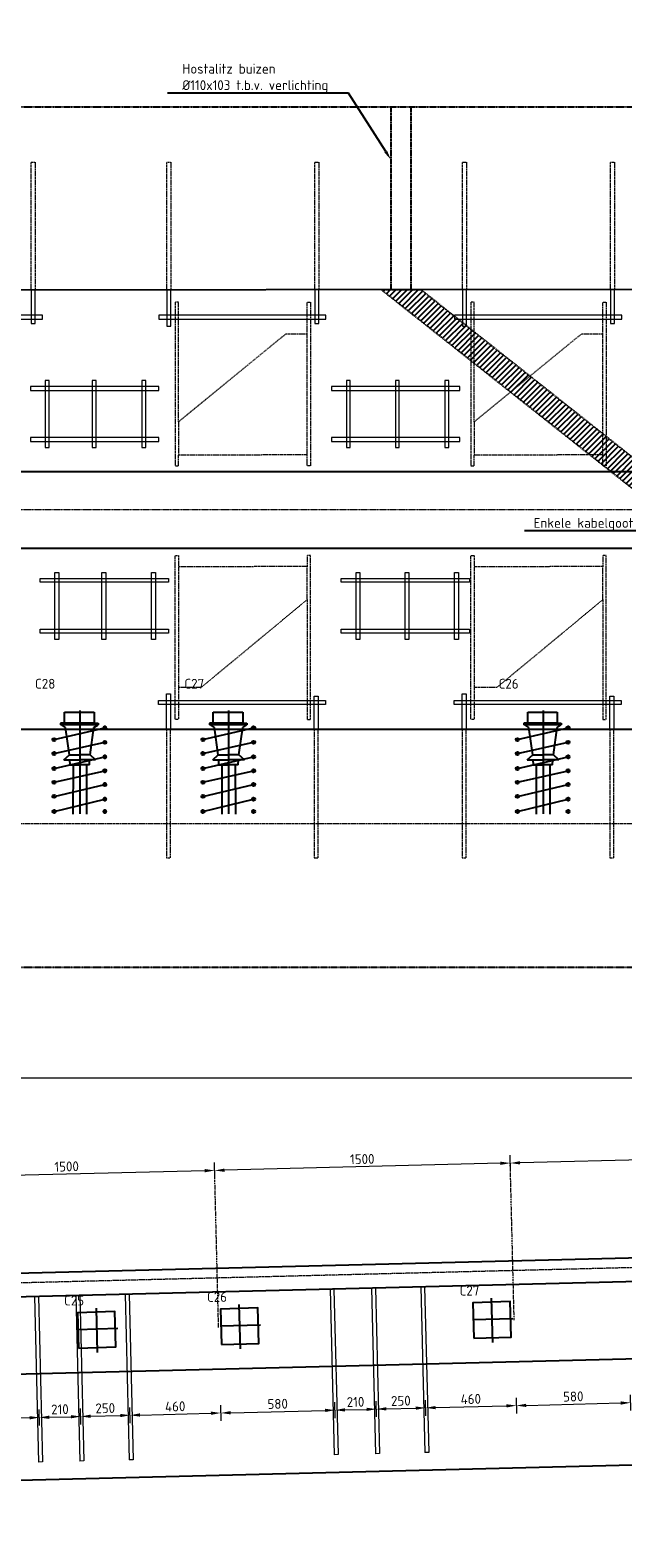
# Model space of a CAD drawing. Header units: millimetres. Extents: x -8028558 to 327273, y -63352 to 83293.
# Tile 87 of 195: x 112486 to 115493, y -11352 to -3700. Entities that reach past the tile are written whole.
import ezdxf
from ezdxf import colors
from ezdxf.entities.mleader import LeaderData, LeaderLine
from ezdxf.math import Vec2, Vec3

# ---------------------------------------------------------------- set-up
doc = ezdxf.new("R2010")
doc.units = ezdxf.units.MM
for name, pattern in [('NLCS-HIDDEN', [4, 2, -2]), ('XX-AFBREEK', [7, 4, -1, 1, -1]), ('XX-HART', [13, 4, -2, 1, -2, 4]), ('ZZ-HIDDEN-SO', [4, 2, -2])]:
    doc.linetypes.add(name, pattern=pattern)
for name, color, linetype, lineweight in [('B-CO-BC-AFBREEKLIJN-G', 7, 'XX-AFBREEK', 18), ('B-CO-BC-BETONVORM-AD', 252, 'Continuous', 18), ('B-CO-BC-BETONVORM-GD', 90, 'Continuous', 25), ('B-CO-BC-BETONVORM-GN', 10, 'ZZ-HIDDEN-SO', 13), ('B-CO-BC-BETONVORM_GEWAPEND-T70', 210, 'Continuous', 70), ('B-CO-BC-STORTNAAD-GD', 10, 'BC-STORTNAAD', 25), ('B-CO-BC-VOORSPANNING-GD', 200, 'Continuous', 25), ('B-CO-BC-WAPENING-GN', 150, 'NLCS-HIDDEN', 13), ('B-CO-BC-WAPENING_HOOFDWAPENING-G', 170, 'Continuous', 18), ('B-CO-BC-WAPENING_HOOFDWAPENING-GN', 140, 'NLCS-HIDDEN', 13), ('B-CO-KL-OVERIG_MANTELBUIS - CENTREERLIJN-GD', 8, 'NLCS-HIDDEN', 25), ('X-XX-AL-AFBREEKLIJN-GD', 7, 'XX-AFBREEK', 25), ('X-XX-AL-HARTLIJN-G', 7, 'XX-HART', 18), ('X-XX-AL-M', 7, 'Continuous', 18), ('X-XX-AL-VERWIJZING-T25', 7, 'Continuous', 25)]:
    doc.layers.add(name, color=color, linetype=linetype, lineweight=lineweight)
doc.layers.add('B-CO-BC-KABELGOOT-A', color=253, linetype='Continuous', lineweight=25, transparency=0.6)
doc.styles.add('NLCS-ISO-MM10-T25', font='NLCS-ISO.ttf', dxfattribs={"height": 25})
doc.styles.add('NLCS-ISO-MM20-T25', font='NLCS-ISO.ttf', dxfattribs={"height": 50})
doc.linetypes.add('BC-STORTNAAD', pattern='A,15,-1,[175,NLCS.SHX,S=1,R=0,X=0,Y=0],-1', length=17)
doc.dimstyles.new('NLCS-MM20-T25-PIJL_L0_H4', dxfattribs={"dimscale": 20, "dimtxt": 2.5, "dimasz": 2.5, "dimexe": 2, "dimexo": 2, "dimgap": 0.7, "dimtad": 1, "dimdec": 0, "dimzin": 0, "dimdsep": 46, "dimtxsty": 'NLCS-ISO-MM20-T25', "dimcen": 0, "dimdle": 2, "dimclrd": 256, "dimclre": 256, "dimclrt": 256, "dimadec": 4, "dimazin": 0, "dimtfac": 1, "dimtdec": 3, "dimtofl": 0, "dimtmove": 0, "dimatfit": 3, "dimfxl": 2, "dimfxlon": 1, "dimtfillclr": 256, "dimtolj": 1, "dimtzin": 0, "dimlwd": -1, "dimlwe": -1, "dimarcsym": 0})

# ---------------------------------------------------------------- blocks, each defined once
blk = doc.blocks.new('*D824')
at = {"layer": 'X-XX-AL-M', "transparency": 16777216}
for p, q in [((108683.1, -9059.1), (108683.1, -8979.1)), ((123853.4, -9019.1), (108733.1, -9019.1)), ((123903.4, -9059.1), (123903.4, -8979.1))]:
    blk.add_line(p, q, dxfattribs=at)
for points in [[(108733.1, -9010.7), (108733.1, -9027.4), (108683.1, -9019.1)], [(123853.4, -9010.7), (123853.4, -9027.4), (123903.4, -9019.1)]]:
    blk.add_solid(points, dxfattribs=at)
at = {"layer": 'X-XX-AL-M', "transparency": 16777216, "insert": (116293.3, -8980.1), "char_height": 50, "attachment_point": 5, "style": 'NLCS-ISO-MM20-T25'}
blk.add_mtext('\\A1;15220', dxfattribs=at)
blk = doc.blocks.new('*D1401')
at = {"layer": 'X-XX-AL-M', "transparency": 16777216}
for p, q in [((114922.5, -9489.6), (114920.5, -9409.6)), ((116422.1, -9452.1), (116420.1, -9372.1)), ((116371.1, -9413.4), (114971.5, -9448.4))]:
    blk.add_line(p, q, dxfattribs=at)
for points in [[(116370.9, -9405), (116371.3, -9421.7), (116421.1, -9412.1)], [(114971.3, -9440), (114971.7, -9456.7), (114921.5, -9449.6)]]:
    blk.add_solid(points, dxfattribs=at)
at = {"layer": 'X-XX-AL-M', "transparency": 16777216, "insert": (115670.3, -9391.9), "char_height": 50, "attachment_point": 5, "rotation": 1.4321, "style": 'NLCS-ISO-MM20-T25'}
blk.add_mtext('\\A1;1500', dxfattribs=at)
blk = doc.blocks.new('*D1402')
at = {"layer": 'X-XX-AL-M', "transparency": 16777216}
for p, q in [((114922.5, -9489.6), (114920.5, -9409.6)), ((113423, -9527.1), (113421, -9447.1)), ((114871.6, -9450.9), (113472, -9485.9))]:
    blk.add_line(p, q, dxfattribs=at)
for points in [[(113471.8, -9477.5), (113472.2, -9494.2), (113422, -9487.1)], [(114871.3, -9442.5), (114871.8, -9459.2), (114921.5, -9449.6)]]:
    blk.add_solid(points, dxfattribs=at)
at = {"layer": 'X-XX-AL-M', "transparency": 16777216, "insert": (114170.8, -9429.4), "char_height": 50, "attachment_point": 5, "rotation": 1.4321, "style": 'NLCS-ISO-MM20-T25'}
blk.add_mtext('\\A1;1500', dxfattribs=at)
blk = doc.blocks.new('*D1403')
at = {"layer": 'X-XX-AL-M', "transparency": 16777216}
for p, q in [((111923.5, -9564.6), (111921.5, -9484.6)), ((113423, -9527.1), (113421, -9447.1)), ((113372, -9488.4), (111972.5, -9523.3))]:
    blk.add_line(p, q, dxfattribs=at)
for points in [[(113371.8, -9480), (113372.2, -9496.7), (113422, -9487.1)], [(111972.3, -9515), (111972.7, -9531.7), (111922.5, -9524.6)]]:
    blk.add_solid(points, dxfattribs=at)
at = {"layer": 'X-XX-AL-M', "transparency": 16777216, "insert": (112671.3, -9466.9), "char_height": 50, "attachment_point": 5, "rotation": 1.4321, "style": 'NLCS-ISO-MM20-T25'}
blk.add_mtext('\\A1;1500', dxfattribs=at)
blk = doc.blocks.new('*D1410')
at = {"layer": 'X-XX-AL-M', "transparency": 16777216}
for p, q in [((112534.1, -10781), (112532.1, -10701)), ((112744, -10775.8), (112742, -10695.8)), ((112583.1, -10739.8), (112693, -10737))]:
    blk.add_line(p, q, dxfattribs=at)
for points in [[(112582.8, -10731.4), (112583.3, -10748.1), (112533.1, -10741)], [(112692.8, -10728.7), (112693.2, -10745.4), (112743, -10735.8)]]:
    blk.add_solid(points, dxfattribs=at)
at = {"layer": 'X-XX-AL-M', "transparency": 16777216, "insert": (112637.1, -10699.4), "char_height": 50, "attachment_point": 5, "rotation": 1.4321, "style": 'NLCS-ISO-MM20-T25'}
blk.add_mtext('\\A1;210', dxfattribs=at)
blk = doc.blocks.new('*D1411')
at = {"layer": 'X-XX-AL-M', "transparency": 16777216}
for p, q in [((112534.1, -10781), (112532.1, -10701)), ((111952.2, -10715.5), (111954.2, -10795.5)), ((112483.1, -10742.3), (112003.2, -10754.3))]:
    blk.add_line(p, q, dxfattribs=at)
for points in [[(112003, -10745.9), (112003.4, -10762.6), (111953.2, -10755.5)], [(112482.9, -10733.9), (112483.3, -10750.6), (112533.1, -10741)]]:
    blk.add_solid(points, dxfattribs=at)
at = {"layer": 'X-XX-AL-M', "transparency": 16777216, "insert": (112242.2, -10709.3), "char_height": 50, "attachment_point": 5, "rotation": 1.4321, "style": 'NLCS-ISO-MM20-T25'}
blk.add_mtext('\\A1;580', dxfattribs=at)
blk = doc.blocks.new('*D1419')
at = {"layer": 'X-XX-AL-M', "transparency": 16777216}
for p, q in [((112744, -10775.8), (112742, -10695.8)), ((112993.9, -10769.5), (112991.9, -10689.5)), ((112793, -10734.5), (112942.9, -10730.8))]:
    blk.add_line(p, q, dxfattribs=at)
for points in [[(112792.8, -10726.2), (112793.2, -10742.9), (112743, -10735.8)], [(112942.7, -10722.4), (112943.2, -10739.1), (112992.9, -10729.5)]]:
    blk.add_solid(points, dxfattribs=at)
at = {"layer": 'X-XX-AL-M', "transparency": 16777216, "insert": (112867, -10693.7), "char_height": 50, "attachment_point": 5, "rotation": 1.4321, "style": 'NLCS-ISO-MM20-T25'}
blk.add_mtext('\\A1;250', dxfattribs=at)
blk = doc.blocks.new('*D1420')
at = {"layer": 'X-XX-AL-M', "transparency": 16777216}
for p, q in [((112993.9, -10769.5), (112991.9, -10689.5)), ((113451.8, -10678), (113453.8, -10758)), ((113042.9, -10728.3), (113402.8, -10719.3))]:
    blk.add_line(p, q, dxfattribs=at)
for points in [[(113402.6, -10710.9), (113403, -10727.6), (113452.8, -10718)], [(113042.7, -10719.9), (113043.1, -10736.6), (112992.9, -10729.5)]]:
    blk.add_solid(points, dxfattribs=at)
at = {"layer": 'X-XX-AL-M', "transparency": 16777216, "insert": (113221.9, -10684.8), "char_height": 50, "attachment_point": 5, "rotation": 1.4321, "style": 'NLCS-ISO-MM20-T25'}
blk.add_mtext('\\A1;460', dxfattribs=at)
blk = doc.blocks.new('*D1421')
at = {"layer": 'X-XX-AL-M', "transparency": 16777216}
for p, q in [((113451.8, -10678), (113453.8, -10758)), ((113502.8, -10716.8), (113982.6, -10704.8)), ((114033.6, -10743.5), (114031.6, -10663.5))]:
    blk.add_line(p, q, dxfattribs=at)
for points in [[(113502.6, -10708.4), (113503, -10725.1), (113452.8, -10718)], [(113982.4, -10696.5), (113982.8, -10713.1), (114032.6, -10703.5)]]:
    blk.add_solid(points, dxfattribs=at)
at = {"layer": 'X-XX-AL-M', "transparency": 16777216, "insert": (113741.7, -10671.8), "char_height": 50, "attachment_point": 5, "rotation": 1.4321, "style": 'NLCS-ISO-MM20-T25'}
blk.add_mtext('\\A1;580', dxfattribs=at)
blk = doc.blocks.new('*D1422')
at = {"layer": 'X-XX-AL-M', "transparency": 16777216}
for p, q in [((114033.6, -10743.5), (114031.6, -10663.5)), ((114082.6, -10702.3), (114192.6, -10699.5)), ((114243.5, -10738.3), (114241.5, -10658.3))]:
    blk.add_line(p, q, dxfattribs=at)
for points in [[(114082.4, -10694), (114082.8, -10710.6), (114032.6, -10703.5)], [(114192.3, -10691.2), (114192.8, -10707.9), (114242.5, -10698.3)]]:
    blk.add_solid(points, dxfattribs=at)
at = {"layer": 'X-XX-AL-M', "transparency": 16777216, "insert": (114136.6, -10661.9), "char_height": 50, "attachment_point": 5, "rotation": 1.4321, "style": 'NLCS-ISO-MM20-T25'}
blk.add_mtext('\\A1;210', dxfattribs=at)
blk = doc.blocks.new('*D1423')
at = {"layer": 'X-XX-AL-M', "transparency": 16777216}
for p, q in [((114243.5, -10738.3), (114241.5, -10658.3)), ((114292.5, -10697), (114442.5, -10693.3)), ((114493.5, -10732), (114491.5, -10652.1))]:
    blk.add_line(p, q, dxfattribs=at)
for points in [[(114292.3, -10688.7), (114292.7, -10705.4), (114242.5, -10698.3)], [(114442.3, -10685), (114442.7, -10701.6), (114492.5, -10692)]]:
    blk.add_solid(points, dxfattribs=at)
at = {"layer": 'X-XX-AL-M', "transparency": 16777216, "insert": (114366.5, -10656.2), "char_height": 50, "attachment_point": 5, "rotation": 1.4321, "style": 'NLCS-ISO-MM20-T25'}
blk.add_mtext('\\A1;250', dxfattribs=at)
blk = doc.blocks.new('*D1424')
at = {"layer": 'X-XX-AL-M', "transparency": 16777216}
for p, q in [((114493.5, -10732), (114491.5, -10652.1)), ((114542.4, -10690.8), (114902.3, -10681.8)), ((114951.3, -10640.6), (114953.3, -10720.5))]:
    blk.add_line(p, q, dxfattribs=at)
for points in [[(114542.2, -10682.5), (114542.7, -10699.1), (114492.5, -10692)], [(114902.1, -10673.5), (114902.5, -10690.1), (114952.3, -10680.5)]]:
    blk.add_solid(points, dxfattribs=at)
at = {"layer": 'X-XX-AL-M', "transparency": 16777216, "insert": (114721.4, -10647.3), "char_height": 50, "attachment_point": 5, "rotation": 1.4321, "style": 'NLCS-ISO-MM20-T25'}
blk.add_mtext('\\A1;460', dxfattribs=at)
blk = doc.blocks.new('*D1425')
at = {"layer": 'X-XX-AL-M', "transparency": 16777216}
for p, q in [((115533.1, -10706), (115531.1, -10626.1)), ((114951.3, -10640.6), (114953.3, -10720.5)), ((115002.3, -10679.3), (115482.1, -10667.3))]:
    blk.add_line(p, q, dxfattribs=at)
for points in [[(115002.1, -10671), (115002.5, -10687.6), (114952.3, -10680.5)], [(115481.9, -10659), (115482.4, -10675.6), (115532.1, -10666)]]:
    blk.add_solid(points, dxfattribs=at)
at = {"layer": 'X-XX-AL-M', "transparency": 16777216, "insert": (115241.2, -10634.3), "char_height": 50, "attachment_point": 5, "rotation": 1.4321, "style": 'NLCS-ISO-MM20-T25'}
blk.add_mtext('\\A1;580', dxfattribs=at)
blk = doc.blocks.new('Ankering kasten')
at = {"layer": 'B-CO-BC-WAPENING-GN'}
for points in [[(106279.8, -5018.4), (106279.8, -4369.3), (106299.8, -4369.3), (106299.8, -5018.4)], [(107029.8, -5018.4), (107029.8, -4369.3), (107049.8, -4369.3), (107049.8, -5018.4)]]:
    blk.add_lwpolyline(points, dxfattribs=at)
at = {"layer": 'B-CO-BC-WAPENING_HOOFDWAPENING-G'}
for points in [[(106279.8, -5018.4), (106279.8, -5201.5), (106299.8, -5201.5), (106299.8, -5018.4)], [(107029.8, -5018.4), (107029.8, -5189.3), (107049.8, -5189.3), (107049.8, -5018.4)]]:
    blk.add_lwpolyline(points, dxfattribs=at)
blk.add_lwpolyline([(106239.1, -5167.2), (107086.7, -5167.2), (107086.7, -5147.2), (106239.1, -5147.2)], close=True, dxfattribs=at)

msp = doc.modelspace()

# ---------------------------------------------------------------- hatches: boundary and pattern name
at = {"layer": 'B-CO-BC-KABELGOOT-A'}
h = msp.add_hatch(dxfattribs=at)
h.set_pattern_fill('ACO-BETON_GEWAPEND-SODMM', color=256, scale=10, pattern_type=2)
h.set_pattern_definition([(45, (0, 0), (-14.1421356, 14.1421356), [])])
h.paths.add_polyline_path([(114269.6, -5018.4), (117687.5, -7727.1), (117887.5, -7727.1), (114469.6, -5018.4)])

# ---------------------------------------------------------------- linework, layer by layer
at = {"layer": 'B-CO-BC-AFBREEKLIJN-G', "flags": 128}
msp.add_lwpolyline([(125891, -6134.2), (100463.2, -6134.2)], dxfattribs=at)
at = {"layer": 'B-CO-BC-BETONVORM-GD', "flags": 128}
for points in [[(103793.1, -5018.4), (123570, -5014.7)], [(124767.9, -5940.9), (101768.3, -5940.9)], [(103833.1, -6328.2), (120981.8, -6328.2)], [(103833.1, -7247.8), (120981.8, -7247.8)], [(123903.4, -9722.6), (105177.4, -10190.7)], [(124768.4, -9821), (103878.4, -10343.2)], [(107423.4, -11183.4), (121223.4, -10838.4)]]:
    msp.add_lwpolyline(points, dxfattribs=at)
at = {"layer": 'B-CO-BC-BETONVORM-GN', "flags": 128}
for points in [[(107354.5, -7727.1), (121137.5, -7727.1)], [(123913.1, -9771.1), (105197, -10239)]]:
    msp.add_lwpolyline(points, dxfattribs=at)
at = {"layer": 'B-CO-BC-STORTNAAD-GD', "flags": 128}
msp.add_lwpolyline([(124768.4, -10212.9), (103878.4, -10735.2)], dxfattribs=at)
at = {"layer": 'B-CO-BC-VOORSPANNING-GD', "ltscale": 500, "flags": 128}
for points in [[(112660.3, -7216.7), (112660.3, -7161.7)], [(112660.3, -7161.7), (112810.3, -7161.7)], [(112810.3, -7161.7), (112810.3, -7216.7)], [(113415.3, -7216.7), (113415.3, -7161.7)], [(113415.3, -7161.7), (113565.3, -7161.7)], [(113565.3, -7161.7), (113565.3, -7216.7)], [(115010.3, -7216.7), (115010.3, -7161.7)], [(115010.3, -7161.7), (115160.3, -7161.7)], [(115160.3, -7161.7), (115160.3, -7216.7)], [(112660.3, -7216.7), (112640.3, -7216.7)], [(112640.3, -7216.7), (112640.3, -7224.7)], [(112810.3, -7216.7), (112660.3, -7216.7)], [(112810.3, -7216.7), (112830.3, -7216.7)], [(112830.3, -7216.7), (112830.3, -7224.7)], [(112872.8, -7241), (112856.8, -7241)], [(112864.8, -7249), (112864.8, -7233)], [(112864.8, -7241), (112872.8, -7241)], [(113415.3, -7216.7), (113395.3, -7216.7)], [(113395.3, -7216.7), (113395.3, -7224.7)], [(113565.3, -7216.7), (113415.3, -7216.7)], [(113565.3, -7216.7), (113585.3, -7216.7)], [(113585.3, -7216.7), (113585.3, -7224.7)], [(113627.8, -7241), (113611.8, -7241)], [(113619.8, -7249), (113619.8, -7233)], [(113619.8, -7241), (113627.8, -7241)], [(115010.3, -7216.7), (114990.3, -7216.7)], [(114990.3, -7216.7), (114990.3, -7224.7)], [(115160.3, -7216.7), (115010.3, -7216.7)], [(115160.3, -7216.7), (115180.3, -7216.7)], [(115180.3, -7216.7), (115180.3, -7224.7)], [(115222.8, -7241), (115206.8, -7241)], [(115214.8, -7249), (115214.8, -7233)], [(115214.8, -7241), (115222.8, -7241)], [(112615.5, -7300.6), (112599.5, -7300.6)], [(112607.5, -7308.6), (112607.5, -7292.6)], [(112607.5, -7300.6), (112615.5, -7300.6)], [(112872.8, -7313.9), (112856.8, -7313.9)], [(112864.8, -7321.9), (112864.8, -7305.9)], [(112864.8, -7313.9), (112872.8, -7313.9)], [(113370.5, -7300.6), (113354.5, -7300.6)], [(113362.5, -7308.6), (113362.5, -7292.6)], [(113362.5, -7300.6), (113370.5, -7300.6)], [(113627.8, -7313.9), (113611.8, -7313.9)], [(113619.8, -7321.9), (113619.8, -7305.9)], [(113619.8, -7313.9), (113627.8, -7313.9)], [(114965.5, -7300.6), (114949.5, -7300.6)], [(114957.5, -7308.6), (114957.5, -7292.6)], [(114957.5, -7300.6), (114965.5, -7300.6)], [(115222.8, -7313.9), (115206.8, -7313.9)], [(115214.8, -7321.9), (115214.8, -7305.9)], [(115214.8, -7313.9), (115222.8, -7313.9)], [(112615.5, -7371.3), (112599.5, -7371.3)], [(112607.5, -7379.3), (112607.5, -7363.3)], [(112607.5, -7371.3), (112615.5, -7371.3)], [(112872.8, -7387.9), (112856.8, -7387.9)], [(112864.8, -7395.9), (112864.8, -7379.9)], [(112864.8, -7387.9), (112872.8, -7387.9)], [(113370.5, -7371.3), (113354.5, -7371.3)], [(113362.5, -7379.3), (113362.5, -7363.3)], [(113362.5, -7371.3), (113370.5, -7371.3)], [(113627.8, -7387.9), (113611.8, -7387.9)], [(113619.8, -7395.9), (113619.8, -7379.9)], [(113619.8, -7387.9), (113627.8, -7387.9)], [(114965.5, -7371.3), (114949.5, -7371.3)], [(114957.5, -7379.3), (114957.5, -7363.3)], [(114957.5, -7371.3), (114965.5, -7371.3)], [(115222.8, -7387.9), (115206.8, -7387.9)], [(115214.8, -7395.9), (115214.8, -7379.9)], [(115214.8, -7387.9), (115222.8, -7387.9)], [(112615.5, -7447.5), (112599.5, -7447.5)], [(112607.5, -7455.5), (112607.5, -7439.5)], [(112607.5, -7447.5), (112615.5, -7447.5)], [(112872.8, -7458.6), (112856.8, -7458.6)], [(112864.8, -7466.6), (112864.8, -7450.6)], [(112864.8, -7458.6), (112872.8, -7458.6)], [(113370.5, -7447.5), (113354.5, -7447.5)], [(113362.5, -7455.5), (113362.5, -7439.5)], [(113362.5, -7447.5), (113370.5, -7447.5)], [(113627.8, -7458.6), (113611.8, -7458.6)], [(113619.8, -7466.6), (113619.8, -7450.6)], [(113619.8, -7458.6), (113627.8, -7458.6)], [(114965.5, -7447.5), (114949.5, -7447.5)], [(114957.5, -7455.5), (114957.5, -7439.5)], [(114957.5, -7447.5), (114965.5, -7447.5)], [(115222.8, -7458.6), (115206.8, -7458.6)], [(115214.8, -7466.6), (115214.8, -7450.6)], [(115214.8, -7458.6), (115222.8, -7458.6)], [(112615.5, -7517), (112599.5, -7517)], [(112607.5, -7525), (112607.5, -7509)], [(112607.5, -7517), (112615.5, -7517)], [(112872.8, -7528.7), (112856.8, -7528.7)], [(112864.8, -7536.7), (112864.8, -7520.7)], [(112864.8, -7528.7), (112872.8, -7528.7)], [(113370.5, -7517), (113354.5, -7517)], [(113362.5, -7525), (113362.5, -7509)], [(113362.5, -7517), (113370.5, -7517)], [(113627.8, -7528.7), (113611.8, -7528.7)], [(113619.8, -7536.7), (113619.8, -7520.7)], [(113619.8, -7528.7), (113627.8, -7528.7)], [(114965.5, -7517), (114949.5, -7517)], [(114957.5, -7525), (114957.5, -7509)], [(114957.5, -7517), (114965.5, -7517)], [(115222.8, -7528.7), (115206.8, -7528.7)], [(115214.8, -7536.7), (115214.8, -7520.7)], [(115214.8, -7528.7), (115222.8, -7528.7)], [(112615.5, -7588.8), (112599.5, -7588.8)], [(112607.5, -7596.8), (112607.5, -7580.8)], [(112607.5, -7588.8), (112615.5, -7588.8)], [(112872.8, -7602.7), (112856.8, -7602.7)], [(112864.8, -7610.7), (112864.8, -7594.7)], [(112864.8, -7602.7), (112872.8, -7602.7)], [(113370.5, -7588.8), (113354.5, -7588.8)], [(113362.5, -7596.8), (113362.5, -7580.8)], [(113362.5, -7588.8), (113370.5, -7588.8)], [(113627.8, -7602.7), (113611.8, -7602.7)], [(113619.8, -7610.7), (113619.8, -7594.7)], [(113619.8, -7602.7), (113627.8, -7602.7)], [(114965.5, -7588.8), (114949.5, -7588.8)], [(114957.5, -7596.8), (114957.5, -7580.8)], [(114957.5, -7588.8), (114965.5, -7588.8)], [(115222.8, -7602.7), (115206.8, -7602.7)], [(115214.8, -7610.7), (115214.8, -7594.7)], [(115214.8, -7602.7), (115222.8, -7602.7)], [(112615.5, -7665.1), (112599.5, -7665.1)], [(112607.5, -7673.1), (112607.5, -7657.1)], [(112607.5, -7665.1), (112615.5, -7665.1)], [(112872.8, -7665.1), (112856.8, -7665.1)], [(112864.8, -7673.1), (112864.8, -7657.1)], [(112864.8, -7665.1), (112872.8, -7665.1)], [(113370.5, -7665.1), (113354.5, -7665.1)], [(113362.5, -7673.1), (113362.5, -7657.1)], [(113362.5, -7665.1), (113370.5, -7665.1)], [(113627.8, -7665.1), (113611.8, -7665.1)], [(113619.8, -7673.1), (113619.8, -7657.1)], [(113619.8, -7665.1), (113627.8, -7665.1)], [(114965.5, -7665.1), (114949.5, -7665.1)], [(114957.5, -7673.1), (114957.5, -7657.1)], [(114957.5, -7665.1), (114965.5, -7665.1)], [(115222.8, -7665.1), (115206.8, -7665.1)], [(115214.8, -7673.1), (115214.8, -7657.1)], [(115214.8, -7665.1), (115222.8, -7665.1)]]:
    msp.add_lwpolyline(points, dxfattribs=at)
at = {"layer": 'B-CO-BC-VOORSPANNING-GD', "ltscale": 5, "flags": 128}
for points in [[(112737.8, -7152.4), (112737.8, -7677.5)], [(113492.8, -7152.4), (113492.8, -7677.5)], [(115087.8, -7152.4), (115087.8, -7677.5)], [(112607.5, -7300.6), (112864.8, -7241)], [(112830.3, -7224.7), (112640.3, -7224.7)], [(112665.7, -7239), (112645.2, -7224.7)], [(112685.2, -7378.4), (112665.7, -7239)], [(112790.3, -7378.4), (112809.8, -7239)], [(112809.8, -7239), (112830.3, -7224.7)], [(113362.5, -7300.6), (113619.8, -7241)], [(113585.3, -7224.7), (113395.3, -7224.7)], [(113420.7, -7239), (113400.2, -7224.7)], [(113440.2, -7378.4), (113420.7, -7239)], [(113545.3, -7378.4), (113564.8, -7239)], [(113564.8, -7239), (113585.3, -7224.7)], [(114957.5, -7300.6), (115214.8, -7241)], [(115180.3, -7224.7), (114990.3, -7224.7)], [(115015.7, -7239), (114995.2, -7224.7)], [(115035.2, -7378.4), (115015.7, -7239)], [(115140.3, -7378.4), (115159.8, -7239)], [(115159.8, -7239), (115180.3, -7224.7)], [(112607.5, -7371.3), (112864.8, -7313.9)], [(113362.5, -7371.3), (113619.8, -7313.9)], [(114957.5, -7371.3), (115214.8, -7313.9)], [(112607.5, -7447.5), (112864.8, -7387.9)], [(112657.2, -7403.4), (112685.2, -7378.4)], [(112688.9, -7428.3), (112687.6, -7403)], [(112786.6, -7428.3), (112787.9, -7403)], [(112818.3, -7403.4), (112790.3, -7378.4)], [(113362.5, -7447.5), (113619.8, -7387.9)], [(113412.2, -7403.4), (113440.2, -7378.4)], [(113443.9, -7428.3), (113442.6, -7403)], [(113541.6, -7428.3), (113542.9, -7403)], [(113573.3, -7403.4), (113545.3, -7378.4)], [(114957.5, -7447.5), (115214.8, -7387.9)], [(115007.2, -7403.4), (115035.2, -7378.4)], [(115038.9, -7428.3), (115037.6, -7403)], [(115136.6, -7428.3), (115137.9, -7403)], [(115168.3, -7403.4), (115140.3, -7378.4)], [(112607.5, -7517), (112864.8, -7458.6)], [(112703.7, -7428.1), (112703, -7679.2)], [(112771.9, -7428.1), (112772.6, -7679.2)], [(113362.5, -7517), (113619.8, -7458.6)], [(113458.7, -7428.1), (113458, -7679.2)], [(113526.9, -7428.1), (113527.6, -7679.2)], [(114957.5, -7517), (115214.8, -7458.6)], [(115053.7, -7428.1), (115053, -7679.2)], [(115121.9, -7428.1), (115122.6, -7679.2)], [(112607.5, -7588.8), (112864.8, -7528.7)], [(113362.5, -7588.8), (113619.8, -7528.7)], [(114957.5, -7588.8), (115214.8, -7528.7)], [(112607.5, -7665.1), (112864.8, -7602.7)], [(113362.5, -7665.1), (113619.8, -7602.7)], [(114957.5, -7665.1), (115214.8, -7602.7)]]:
    msp.add_lwpolyline(points, dxfattribs=at)
at = {"layer": 'B-CO-BC-VOORSPANNING-GD', "flags": 128}
for points in [[(112657.2, -7403.4), (112737.8, -7403.4)], [(112685.2, -7378.4), (112737.8, -7378.4)], [(112790.3, -7378.4), (112737.8, -7378.4)], [(112818.3, -7403.4), (112737.8, -7403.4)], [(113412.2, -7403.4), (113492.8, -7403.4)], [(113440.2, -7378.4), (113492.8, -7378.4)], [(113545.3, -7378.4), (113492.8, -7378.4)], [(113573.3, -7403.4), (113492.8, -7403.4)], [(115007.2, -7403.4), (115087.8, -7403.4)], [(115035.2, -7378.4), (115087.8, -7378.4)], [(115140.3, -7378.4), (115087.8, -7378.4)], [(115168.3, -7403.4), (115087.8, -7403.4)], [(112688.9, -7428.3), (112737.8, -7428.3)], [(112786.6, -7428.3), (112737.8, -7428.3)], [(113443.9, -7428.3), (113492.8, -7428.3)], [(113541.6, -7428.3), (113492.8, -7428.3)], [(115038.9, -7428.3), (115087.8, -7428.3)], [(115136.6, -7428.3), (115087.8, -7428.3)], [(113545.4, -10168.1), (113551.4, -10392.4)], [(114825.4, -10136.1), (114831.4, -10360.4)], [(112820.4, -10186.2), (112826.4, -10410.5)], [(114729.3, -10243.5), (114935.2, -10237.9)], [(112724.3, -10293.6), (112930.2, -10288.1)], [(113449.3, -10275.5), (113655.2, -10269.9)]]:
    msp.add_lwpolyline(points, dxfattribs=at)
at = {"layer": 'B-CO-BC-VOORSPANNING-GD'}
for points in [[(114736, -10338.9), (114925.9, -10332.7), (114920.9, -10153), (114731, -10159.2)], [(112731, -10389), (112920.9, -10382.8), (112915.9, -10203.1), (112726, -10209.3)], [(113456, -10370.9), (113645.9, -10364.7), (113640.9, -10185), (113451, -10191.2)]]:
    msp.add_lwpolyline(points, close=True, dxfattribs=at)
at = {"layer": 'B-CO-BC-VOORSPANNING-GD', "ltscale": 500}
for centre in [(112864.8, -7241), (113619.8, -7241), (115214.8, -7241), (112607.5, -7300.6), (112864.8, -7313.9), (113362.5, -7300.6), (113619.8, -7313.9), (114957.5, -7300.6), (115214.8, -7313.9), (112607.5, -7371.3), (112864.8, -7387.9), (113362.5, -7371.3), (113619.8, -7387.9), (114957.5, -7371.3), (115214.8, -7387.9), (112607.5, -7447.5), (112864.8, -7458.6), (113362.5, -7447.5), (113619.8, -7458.6), (114957.5, -7447.5), (115214.8, -7458.6), (112607.5, -7517), (112864.8, -7528.7), (113362.5, -7517), (113619.8, -7528.7), (114957.5, -7517), (115214.8, -7528.7), (112607.5, -7588.8), (112864.8, -7602.7), (113362.5, -7588.8), (113619.8, -7602.7), (114957.5, -7588.8), (115214.8, -7602.7), (112607.5, -7665.1), (112864.8, -7665.1), (113362.5, -7665.1), (113619.8, -7665.1), (114957.5, -7665.1), (115214.8, -7665.1)]:
    msp.add_circle(centre, 8, dxfattribs=at)
at = {"layer": 'B-CO-BC-WAPENING-GN'}
msp.add_lwpolyline([(112492.1, -5018.4), (112492.1, -4369.3), (112512.1, -4369.3), (112512.1, -5018.4)], dxfattribs=at)
at = {"layer": 'B-CO-BC-WAPENING_HOOFDWAPENING-G'}
msp.add_lwpolyline([(112492.1, -5018.4), (112492.1, -5189.3), (112512.1, -5189.3), (112512.1, -5018.4)], dxfattribs=at)
for points in [[(111701.4, -5167.2), (112549, -5167.2), (112549, -5147.2), (111701.4, -5147.2)], [(112488.1, -5529), (113138.1, -5529), (113138.1, -5509), (112488.1, -5509)], [(112562.9, -5817.3), (112582.9, -5817.3), (112582.9, -5477.3), (112562.9, -5477.3)], [(112801.4, -5817.3), (112821.4, -5817.3), (112821.4, -5477.3), (112801.4, -5477.3)], [(113052.7, -5817.3), (113072.7, -5817.3), (113072.7, -5477.3), (113052.7, -5477.3)], [(114015.3, -5529), (114665.3, -5529), (114665.3, -5509), (114015.3, -5509)], [(114090.1, -5817.3), (114110.1, -5817.3), (114110.1, -5477.3), (114090.1, -5477.3)], [(114338.8, -5817.3), (114358.8, -5817.3), (114358.8, -5477.3), (114338.8, -5477.3)], [(114590.1, -5817.3), (114610.1, -5817.3), (114610.1, -5477.3), (114590.1, -5477.3)], [(112488.1, -5787.1), (113138.1, -5787.1), (113138.1, -5767.1), (112488.1, -5767.1)], [(114015.3, -5787.1), (114665.3, -5787.1), (114665.3, -5767.1), (114015.3, -5767.1)], [(112537.1, -6482), (113187.1, -6482), (113187.1, -6502), (112537.1, -6502)], [(112611.9, -6451.8), (112631.9, -6451.8), (112631.9, -6791.8), (112611.9, -6791.8)], [(112850.4, -6451.8), (112870.4, -6451.8), (112870.4, -6791.8), (112850.4, -6791.8)], [(113101.7, -6451.8), (113121.7, -6451.8), (113121.7, -6791.8), (113101.7, -6791.8)], [(114064.3, -6482), (114714.3, -6482), (114714.3, -6502), (114064.3, -6502)], [(114139.1, -6451.8), (114159.1, -6451.8), (114159.1, -6791.8), (114139.1, -6791.8)], [(114387.8, -6451.8), (114407.8, -6451.8), (114407.8, -6791.8), (114387.8, -6791.8)], [(114639.1, -6451.8), (114659.1, -6451.8), (114659.1, -6791.8), (114639.1, -6791.8)], [(112537.1, -6740.1), (113187.1, -6740.1), (113187.1, -6760.1), (112537.1, -6760.1)], [(114064.3, -6740.1), (114714.3, -6740.1), (114714.3, -6760.1), (114064.3, -6760.1)]]:
    msp.add_lwpolyline(points, close=True, dxfattribs=at)
at = {"layer": 'B-CO-BC-WAPENING_HOOFDWAPENING-G', "flags": 128}
for points in [[(114027.3, -10089.5), (114007.3, -10090)], [(114007.3, -10090), (114028.3, -10929.8)], [(114027.3, -10089.5), (114048.2, -10929.3)], [(114237.2, -10084.3), (114217.2, -10084.8)], [(114217.2, -10084.8), (114238.2, -10924.5)], [(114237.2, -10084.3), (114258.2, -10924)], [(114487.1, -10078), (114467.1, -10078.5)], [(114467.1, -10078.5), (114488.1, -10918.3)], [(114487.1, -10078), (114508.1, -10917.8)], [(112527.7, -10127), (112507.7, -10127.5)], [(112507.7, -10127.5), (112528.7, -10967.2)], [(112527.7, -10127), (112548.7, -10966.7)], [(112737.7, -10121.8), (112717.7, -10122.3)], [(112717.7, -10122.3), (112738.7, -10962)], [(112737.7, -10121.8), (112758.7, -10961.5)], [(112987.6, -10115.5), (112967.6, -10116)], [(112967.6, -10116), (112988.6, -10955.7)], [(112987.6, -10115.5), (113008.6, -10955.2)], [(114048.2, -10929.3), (114028.3, -10929.8)], [(114258.2, -10924), (114238.2, -10924.5)], [(114508.1, -10917.8), (114488.1, -10918.3)], [(112548.7, -10966.7), (112528.7, -10967.2)], [(112758.7, -10961.5), (112738.7, -10962)], [(113008.6, -10955.2), (112988.6, -10955.7)]]:
    msp.add_lwpolyline(points, dxfattribs=at)
at = {"layer": 'B-CO-BC-WAPENING_HOOFDWAPENING-G', "ltscale": 500, "flags": 128}
for points in [[(114007.3, -10090), (114028.3, -10929.8)], [(114217.2, -10084.8), (114238.2, -10924.5)], [(114467.1, -10078.5), (114488.1, -10918.3)], [(112507.7, -10127.5), (112528.7, -10967.2)], [(112717.7, -10122.3), (112738.7, -10962)], [(112967.6, -10116), (112988.6, -10955.7)]]:
    msp.add_lwpolyline(points, dxfattribs=at)
at = {"layer": 'B-CO-BC-WAPENING_HOOFDWAPENING-GN', "flags": 128}
for points in [[(113237.8, -5688.1), (113237.8, -5080), (113221.8, -5080), (113221.8, -5911.5), (113237.8, -5911.5), (113237.8, -5855.6)], [(113891.9, -5243.6), (113891.9, -5080), (113907.9, -5080), (113907.9, -5911.5), (113891.9, -5911.5), (113891.9, -5853.7)], [(114737.8, -5688.1), (114737.8, -5080), (114721.8, -5080), (114721.8, -5911.5), (114737.8, -5911.5), (114737.8, -5855.6)], [(115391.9, -5243.6), (115391.9, -5080), (115407.9, -5080), (115407.9, -5911.5), (115391.9, -5911.5), (115391.9, -5853.7)], [(113237.9, -7033.9), (113237.9, -7197.6), (113221.9, -7197.6), (113221.9, -6366.1), (113237.9, -6366.1), (113237.9, -6423.9)], [(113891.9, -6589.5), (113891.9, -7197.6), (113907.9, -7197.6), (113907.9, -6366.1), (113891.9, -6366.1), (113891.9, -6423.9)], [(114737.9, -7033.9), (114737.9, -7197.6), (114721.9, -7197.6), (114721.9, -6366.1), (114737.9, -6366.1), (114737.9, -6423.9)], [(115391.9, -6589.5), (115391.9, -7197.6), (115407.9, -7197.6), (115407.9, -6366.1), (115391.9, -6366.1), (115391.9, -6423.9)]]:
    msp.add_lwpolyline(points, dxfattribs=at)
for points in [[(113237.8, -5855.6), (113891.9, -5853.7), (113891.9, -5243.6), (113780.9, -5243.6), (113237.8, -5688)], [(114737.8, -5855.6), (115391.9, -5853.7), (115391.9, -5243.6), (115280.9, -5243.6), (114737.8, -5688)], [(113891.9, -6422), (113237.9, -6423.9), (113237.9, -7033.9), (113355.8, -7033.9), (113891.9, -6589.5)], [(115391.9, -6422), (114737.9, -6423.9), (114737.9, -7033.9), (114855.8, -7033.9), (115391.9, -6589.5)]]:
    msp.add_lwpolyline(points, close=True, dxfattribs=at)
at = {"layer": 'B-CO-KL-OVERIG_MANTELBUIS - CENTREERLIJN-GD', "flags": 128}
for points in [[(114316.6, -5018.4), (114316.6, -4088.5)], [(114419.6, -5018.4), (114419.6, -4088.5)]]:
    msp.add_lwpolyline(points, dxfattribs=at)
msp.add_lwpolyline([(114269.6, -5018.4), (117687.5, -7727.1), (117887.5, -7727.1), (114469.6, -5018.4)], close=True, dxfattribs=at)
at = {"layer": 'X-XX-AL-AFBREEKLIJN-GD', "flags": 128}
for points in [[(101227.7, -4088.5), (125171.5, -4088.5)], [(101297.7, -8454.6), (124977.4, -8454.6)]]:
    msp.add_lwpolyline(points, dxfattribs=at)
at = {"layer": 'X-XX-AL-HARTLIJN-G', "flags": 128}
for points in [[(113442, -10284.9), (113422, -9487.1)], [(114941.5, -10247.5), (114921.5, -9449.6)]]:
    msp.add_lwpolyline(points, dxfattribs=at)

# ---------------------------------------------------------------- block references
at = {"layer": 'B-CO-BC-BETONVORM-AD'}
for p in [(6900, 0), (8400, 0)]:
    msp.add_blockref('Ankering kasten', p, dxfattribs=at)
at = {"layer": 'B-CO-BC-BETONVORM-AD', "xscale": -1, "rotation": 180}
for p in [(6897.6, -12269.1), (8397.6, -12269.1)]:
    msp.add_blockref('Ankering kasten', p, dxfattribs=at)

# ---------------------------------------------------------------- texts
at = {"layer": 'B-CO-BC-BETONVORM_GEWAPEND-T70', "ltscale": 500, "char_height": 50, "attachment_point": 3, "style": 'NLCS-ISO-MM20-T25'}
for s, width, insert in [('C28', 97.558, (112613.7, -6992.1)), ('C27', 97.558, (113368.7, -6992.1)), ('C26', 97.558, (114963.7, -6992.1)), ('C27', 332.893, (114764.8, -10072.1)), ('C25', 332.893, (112759.8, -10122.3)), ('C26', 332.893, (113484.8, -10104.1))]:
    msp.add_mtext_dynamic_manual_height_columns(s, width=width, gutter_width=35, heights=[0], dxfattribs=dict(at, insert=insert))

# ---------------------------------------------------------------- dimensions: what is measured, and where the dimension line sits
at = {"layer": 'X-XX-AL-M'}
dim = msp.add_linear_dim(base=(108683.1, -9019.1), p1=(123903.4, -9664.7), p2=(108683.1, -10071.6), dimstyle='NLCS-MM20-T25-PIJL_L0_H4', dxfattribs=at)
dim.commit()
dim.dimension.update_dxf_attribs({"geometry": '*D824', "text_midpoint": (116293.3, -8980.1)})
for base, p1, p2, angle, picture, middle in [((113422, -9487.1), (114937, -10066.8), (113437.4, -10104.3), 1.4321, '*D1402', (114170.8, -9429.4)), ((114921.5, -9449.6), (116436.5, -10029.3), (114937, -10066.8), 1.4321, '*D1401', (115670.3, -9391.9)), ((111922.5, -9524.6), (113437.4, -10104.3), (111937.9, -10141.8), 1.4321, '*D1403', (112671.3, -9466.9)), ((114952.3, -10680.5), (114498.1, -10918), (114937, -10066.8), 181.4321, '*D1424', (114721.4, -10647.3)), ((115532.1, -10666), (114937, -10066.8), (115537.8, -10892), 181.4321, '*D1425', (115241.2, -10634.3)), ((111953.2, -10755.5), (112538.7, -10967), (111937.9, -10141.8), 181.4321, '*D1411', (112242.2, -10709.3)), ((113452.8, -10718), (112998.6, -10955.5), (113437.4, -10104.3), 181.4321, '*D1420', (113221.9, -10684.8)), ((114032.6, -10703.5), (113437.4, -10104.3), (114038.3, -10929.5), 181.4321, '*D1421', (113741.7, -10671.8)), ((114242.5, -10698.3), (114038.3, -10929.5), (114248.2, -10924.3), 181.4321, '*D1422', (114136.6, -10661.9)), ((114492.5, -10692), (114248.2, -10924.3), (114498.1, -10918), 181.4321, '*D1423', (114366.5, -10656.2)), ((112992.9, -10729.5), (112748.7, -10961.7), (112998.6, -10955.5), 181.4321, '*D1419', (112867, -10693.7))]:
    dim = msp.add_linear_dim(base=base, p1=p1, p2=p2, angle=angle, dimstyle='NLCS-MM20-T25-PIJL_L0_H4', dxfattribs=at)
    dim.commit()
    dim.dimension.update_dxf_attribs({"geometry": picture, "text_midpoint": middle})
dim = msp.add_aligned_dim(p1=(112538.7, -10967), p2=(112748.7, -10961.7), distance=226, dimstyle='NLCS-MM20-T25-PIJL_L0_H4', dxfattribs=at)
dim.commit()
dim.dimension.update_dxf_attribs({"geometry": '*D1410', "text_midpoint": (112637.1, -10699.4)})

# ---------------------------------------------------------------- leaders
at = {"layer": 'X-XX-AL-VERWIJZING-T25'}
ml = msp.add_multileader_mtext('Standard', dxfattribs=at)
ml.set_content('Merk B', color=256, style='NLCS-ISO-MM10-T25')
ml.set_leader_properties(color=256, linetype='ByLayer', lineweight=-1)
ml.build(insert=Vec2(0, 0))
ml.multileader.update_dxf_attribs({"text_left_attachment_type": 5, "text_right_attachment_type": 5, "dogleg_length": 25, "arrow_head_size": 25})
ctx = ml.context
ctx.base_point, ctx.char_height, ctx.arrow_head_size, ctx.landing_gap_size, ctx.plane_origin = Vec3(137517.8, -36029.7), 25, 25, 9, Vec3(137783.2, -36013.1)
ctx.left_attachment, ctx.right_attachment = 5, 5
notes = []
notes.append((ctx, [(0, (0, 0, 0), (0, 0), (1, 0), 1, [])]))
ctx.mtext.insert, ctx.mtext.flow_direction = Vec3(137526.8, -35999.7), 5
ml = msp.add_multileader_mtext('Standard', dxfattribs=at)
ml.set_content('Hostalitz buizen \\PØ110x103 t.b.v. verlichting', color=256, style='NLCS-ISO-MM20-T25')
ml.set_leader_properties(color=256, linetype='ByLayer', lineweight=-1)
ml.build(insert=Vec2(0, 0))
ml.multileader.update_dxf_attribs({"text_left_attachment_type": 5, "text_right_attachment_type": 5, "dogleg_length": 50, "arrow_head_size": 50})
ctx = ml.context
ctx.base_point, ctx.char_height, ctx.arrow_head_size, ctx.landing_gap_size, ctx.plane_origin = Vec3(113239.4, -4018.9), 50, 50, 18, Vec3(114711.6, -5577.2)
ctx.left_attachment, ctx.right_attachment = 5, 5
notes.append((ctx, [(0, (1, 1, 0), (114100.4, -4018.9), (-1, 0), 50, [(0, [(114316.6, -4358.1)], 0, [])])]))
ctx.mtext.insert, ctx.mtext.flow_direction = Vec3(113257.4, -3870.6), 5
for ctx, leaders in notes:
    for number, flags, end, landing, length, lines in leaders:
        leader = LeaderData()
        leader.index, (leader.has_last_leader_line, leader.has_dogleg_vector, leader.attachment_direction) = number, flags
        leader.last_leader_point, leader.dogleg_vector, leader.dogleg_length = Vec3(end), Vec3(landing), length
        for number, points, colour, breaks in lines:
            line = LeaderLine()
            line.index, line.vertices, line.color, line.breaks = number, Vec3.list(points), colors.encode_raw_color(colour), breaks
            leader.lines.append(line)
        ctx.leaders.append(leader)

# ---------------------------------------------------------------- next in the draw order: leaders
ml = msp.add_multileader_mtext('Standard', dxfattribs=at)
ml.set_content('Enkele kabelgoot', color=256, style='NLCS-ISO-MM20-T25')
ml.set_leader_properties(color=256, linetype='ByLayer', lineweight=-1)
ml.build(insert=Vec2(0, 0))
ml.multileader.update_dxf_attribs({"text_left_attachment_type": 5, "text_right_attachment_type": 5, "dogleg_length": 50, "arrow_head_size": 50})
ctx = ml.context
ctx.base_point, ctx.char_height, ctx.arrow_head_size, ctx.landing_gap_size, ctx.plane_origin = Vec3(115022.5, -6240.7), 50, 50, 18, Vec3(115978.6, -6177.8)
ctx.left_attachment, ctx.right_attachment = 5, 5
notes = []
notes.append((ctx, [(0, (1, 1, 0), (115618.5, -6240.7), (-1, 0), 50, [(0, [(115978.6, -6372.7)], 0, [])])]))
ctx.mtext.insert, ctx.mtext.flow_direction = Vec3(115040.5, -6175.7), 5
ctx.mtext.has_bg_fill, ctx.mtext.bg_color, ctx.mtext.bg_scale_factor, ctx.mtext.bg_transparency, ctx.mtext.use_window_bg_color = 1, -1027028792, 1.5, 0, 1
for ctx, leaders in notes:
    for number, flags, end, landing, length, lines in leaders:
        leader = LeaderData()
        leader.index, (leader.has_last_leader_line, leader.has_dogleg_vector, leader.attachment_direction) = number, flags
        leader.last_leader_point, leader.dogleg_vector, leader.dogleg_length = Vec3(end), Vec3(landing), length
        for number, points, colour, breaks in lines:
            line = LeaderLine()
            line.index, line.vertices, line.color, line.breaks = number, Vec3.list(points), colors.encode_raw_color(colour), breaks
            leader.lines.append(line)
        ctx.leaders.append(leader)

doc.saveas('drawing.dxf')
